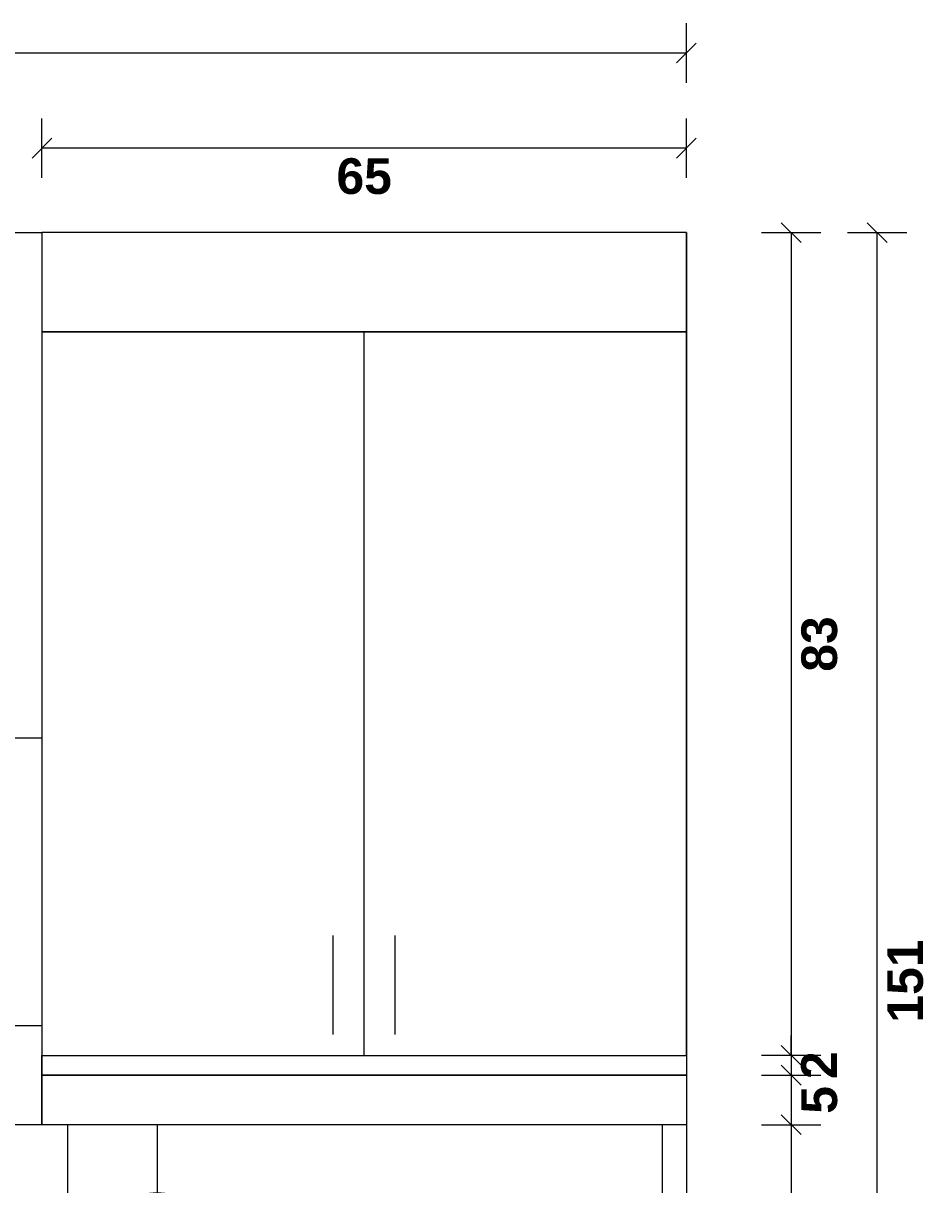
# Model space of a CAD drawing. Extents: x 1 to 126, y -14 to 17.
# Tile 45 of 132: x 44.165 to 45.078, y -3.974 to -2.803. Entities that reach past the tile are written whole.
import ezdxf
from ezdxf.enums import TextEntityAlignment as Align

# ---------------------------------------------------------------- set-up
doc = ezdxf.new("R2010")
doc.units = 0
doc.set_wipeout_variables(frame=1)
doc.header["$PDMODE"] = 3
doc.linetypes.add('HIDDEN2', pattern=[0.1875, 0.125, -0.0625])
for name, color, linetype in [('A-ALBA-0', 9, 'Continuous'), ('A-ALBA-1', 1, 'Continuous'), ('A-ANNO-SIMB @ 20', 2, 'Continuous'), ('A-ANOT-COTA-ACUM', 1, 'Continuous'), ('A-ANOT-COTA-PARC', 1, 'Continuous')]:
    doc.layers.add(name, color=color, linetype=linetype)
doc.layers.add('A-ALBA-4', color=2, linetype='Continuous', lineweight=25)
doc.styles.add('BIS-COTA', font='swissb.ttf')
doc.styles.add('BIS-COTA-ACUM', font='swissi.ttf', dxfattribs={"oblique": 20})
doc.styles.add('E5-100', font='micross.ttf')
doc.dimstyles.new('BIS-COTA-ACUM', dxfattribs={"dimscale": 0.9, "dimtxt": 0.0016, "dimasz": 0.001, "dimexe": 0.0035, "dimexo": 0, "dimgap": 0.0005, "dimtad": 1, "dimdec": 1, "dimlfac": 100, "dimrnd": 1, "dimzin": 9, "dimdsep": 46, "dimtxsty": 'BIS-COTA-ACUM', "dimblk1": 'MARK1', "dimblk2": 'MARK2', "dimsah": 1, "dimcen": 0, "dimclrd": 1, "dimclre": 256, "dimclrt": 256, "dimaunit": 1, "dimadec": 0, "dimazin": 0, "dimtfac": 1, "dimtdec": 1, "dimtix": 1, "dimtmove": 2, "dimatfit": 3, "dimldrblk": 'MARK1', "dimfxl": 1, "dimtolj": 1, "dimarcsym": 1})
doc.dimstyles.new('BIS-COTA-PARC', dxfattribs={"dimscale": 0, "dimtxt": 0.0018, "dimasz": 0.001, "dimexe": 0.0015, "dimexo": 0, "dimgap": 0.0005, "dimtad": 1, "dimdec": 0, "dimlfac": 100, "dimzin": 9, "dimdsep": 46, "dimtxsty": 'BIS-COTA', "dimblk": 'OBLIQUE', "dimcen": 2.5, "dimclrd": 256, "dimclre": 251, "dimclrt": 2, "dimadec": 1, "dimazin": 2, "dimtfac": 1, "dimtdec": 0, "dimtix": 1, "dimtmove": 2, "dimatfit": 3, "dimldrblk": 'DOT', "dimfxl": 0.0015, "dimfxlon": 1, "dimtolj": 1, "dimtzin": 0, "dimarcsym": 0})

# ---------------------------------------------------------------- blocks, each defined once
blk = doc.blocks.new('*U57')
blk.add_lwpolyline([(0, -0.007846), (-0.000312, -0.006596), (0.000313, -0.006596)], close=True)
blk.add_wipeout([(0, -0.001913), (0.000299, -0.00189), (0.000591, -0.00182), (0.000869, -0.001705), (0.001125, -0.001548), (0.001353, -0.001353), (0.001548, -0.001125), (0.001705, -0.000869), (0.00182, -0.000591), (0.00189, -0.000299), (0.001913, 0), (0.00189, 0.000299), (0.00182, 0.000591), (0.001705, 0.000869), (0.001548, 0.001125), (0.001353, 0.001353), (0.001125, 0.001548), (0.000869, 0.001705), (0.000591, 0.00182), (0.000299, 0.00189), (0, 0.001913), (-0.000299, 0.00189), (-0.000591, 0.00182), (-0.000869, 0.001705), (-0.001125, 0.001548), (-0.001353, 0.001353), (-0.001548, 0.001125), (-0.001705, 0.000869), (-0.00182, 0.000591), (-0.00189, 0.000299), (-0.001913, 0), (-0.00189, -0.000299), (-0.00182, -0.000591), (-0.001705, -0.000869), (-0.001548, -0.001125), (-0.001353, -0.001353), (-0.001125, -0.001548), (-0.000869, -0.001705), (-0.000591, -0.00182), (-0.000299, -0.00189)])
at = {"linetype": 'Continuous'}
blk.add_line((0, -0.007846), (0, -0.001913), dxfattribs=at)
blk.add_circle((0, 0), 0.001913)
at = {"color": 1, "linetype": 'Continuous', "style": 'E5-100'}
blk.add_attdef('LETRA', text='', height=0.00175, dxfattribs=at).set_placement((0, 0), align=Align.MIDDLE_CENTER)
blk = doc.blocks.new('*D536')
at = {"layer": 'A-ANOT-COTA-ACUM', "lineweight": -2, "transparency": 16777216}
for p, q in [((44.3839, -4.7137), (44.331, -4.6507)), ((44.331, -4.6507), (44.331, -4.759)), ((44.3839, -4.6737), (44.3839, -4.7137))]:
    blk.add_line(p, q, dxfattribs=at)
at = {"layer": 'Defpoints', "color": 0, "transparency": 16777216}
for p in [(44.8339, -3.0137), (44.3839, -4.6737), (44.331, -4.6907)]:
    blk.add_point(p, dxfattribs=at)
at = {"layer": 'A-ANOT-COTA-ACUM', "transparency": 16777216, "insert": (44.3575, -4.7299), "char_height": 0.032, "attachment_point": 5, "rotation": 90, "style": 'BIS-COTA-ACUM'}
blk.add_mtext('\\A1;45', dxfattribs=at)
blk = doc.blocks.new('MARK1')
at = {"color": 0}
for p, q in [((1, 0), (-1, 0)), ((0, 1.5), (0, -1.5))]:
    blk.add_line(p, q, dxfattribs=at)
blk.add_lwpolyline([(0.5, 0.5), (-0.5, -0.5)], dxfattribs=at)
blk = doc.blocks.new('MARK2')
at = {"color": 0}
for p, q in [((1, 0), (-1, 0)), ((0, 1.5), (0, -1.5))]:
    blk.add_line(p, q, dxfattribs=at)
blk.add_lwpolyline([(0.5, 0.5), (-0.5, -0.5)], dxfattribs=at)
blk = doc.blocks.new('*D537')
at = {"layer": 'A-ANOT-COTA-ACUM', "lineweight": -2, "transparency": 16777216}
for p, q in [((44.3654, -4.6137), (44.2369, -4.6137)), ((44.3439, -4.6137), (44.3039, -4.6137)), ((44.3039, -4.6137), (44.3654, -4.6137))]:
    blk.add_line(p, q, dxfattribs=at)
at = {"layer": 'Defpoints', "color": 0, "transparency": 16777216}
for p in [(44.8339, -3.0137), (44.3254, -4.6137), (44.3439, -4.6137)]:
    blk.add_point(p, dxfattribs=at)
at = {"layer": 'A-ANOT-COTA-ACUM', "transparency": 16777216, "insert": (44.2762, -4.6402), "char_height": 0.032, "attachment_point": 5, "style": 'BIS-COTA-ACUM'}
blk.add_mtext('\\A1;160', dxfattribs=at)
blk = doc.blocks.new('_Oblique')
at = {"color": 0, "lineweight": -2}
blk.add_line((-0.5, -0.5), (0.5, 0.5), dxfattribs=at)
blk = doc.blocks.new('*D538')
at = {"layer": 'A-ANOT-COTA-PARC', "color": 251, "lineweight": -2, "transparency": 16777216}
for p, q in [((42.8339, -2.8625), (42.8339, -2.8025)), ((44.8339, -2.8625), (44.8339, -2.8025))]:
    blk.add_line(p, q, dxfattribs=at)
at = {"layer": 'A-ANOT-COTA-PARC', "lineweight": -2, "transparency": 16777216}
blk.add_line((42.8339, -2.8325), (44.8339, -2.8325), dxfattribs=at)
at = {"layer": 'Defpoints', "color": 0, "transparency": 16777216}
for p in [(44.8339, -2.8325), (42.8339, -3.0137), (44.8339, -3.0138)]:
    blk.add_point(p, dxfattribs=at)
at = {"layer": 'A-ANOT-COTA-PARC', "lineweight": -2, "transparency": 16777216, "xscale": 0.02, "yscale": 0.02, "zscale": 0.02, "rotation": 180}
blk.add_blockref('_Oblique', (42.8339, -2.8325), dxfattribs=at)
at = {"layer": 'A-ANOT-COTA-PARC', "lineweight": -2, "transparency": 16777216, "xscale": 0.02, "yscale": 0.02, "zscale": 0.02}
blk.add_blockref('_Oblique', (44.8339, -2.8325), dxfattribs=at)
at = {"layer": 'A-ANOT-COTA-PARC', "color": 2, "transparency": 16777216, "insert": (43.8339, -2.861), "char_height": 0.036, "attachment_point": 5, "style": 'BIS-COTA'}
blk.add_mtext('\\A1;200', dxfattribs=at)
blk = doc.blocks.new('_Dot')
at = {"color": 0, "linetype": 'ByBlock', "lineweight": -2}
blk.add_line((-0.5, 0), (-1, 0), dxfattribs=at)
at = {"color": 0, "linetype": 'ByBlock', "const_width": 0.5}
blk.add_lwpolyline([(-0.25, 0, 1), (0.25, 0, 1)], format="xyb", close=True, dxfattribs=at)
blk = doc.blocks.new('*D539')
at = {"layer": 'A-ANOT-COTA-PARC', "color": 251, "lineweight": -2, "transparency": 16777216}
for p, q in [((44.9097, -3.0138), (44.9697, -3.0138)), ((44.9097, -3.8437), (44.9697, -3.8437))]:
    blk.add_line(p, q, dxfattribs=at)
at = {"layer": 'A-ANOT-COTA-PARC', "lineweight": -2, "transparency": 16777216}
blk.add_line((44.9397, -3.0138), (44.9397, -3.8437), dxfattribs=at)
at = {"layer": 'Defpoints', "color": 0, "transparency": 16777216}
for p in [(44.8338, -3.0138), (44.8339, -3.8437), (44.9397, -3.8437)]:
    blk.add_point(p, dxfattribs=at)
at = {"layer": 'A-ANOT-COTA-PARC', "lineweight": -2, "transparency": 16777216, "xscale": 0.02, "yscale": 0.02, "zscale": 0.02}
for p, rotation in [((44.9397, -3.0138), 90), ((44.9397, -3.8437), 270)]:
    blk.add_blockref('_Oblique', p, dxfattribs=dict(at, rotation=rotation))
at = {"layer": 'A-ANOT-COTA-PARC', "color": 2, "transparency": 16777216, "insert": (44.9682, -3.4288), "char_height": 0.036, "attachment_point": 5, "rotation": 90, "style": 'BIS-COTA'}
blk.add_mtext('\\A1;83', dxfattribs=at)
blk = doc.blocks.new('*D540')
at = {"layer": 'A-ANOT-COTA-PARC', "lineweight": -2, "transparency": 16777216}
for p, q in [((44.9397, -3.8437), (44.9397, -3.8237)), ((44.9397, -3.8437), (44.9397, -3.8637)), ((44.9397, -3.8637), (44.9397, -3.8837))]:
    blk.add_line(p, q, dxfattribs=at)
at = {"layer": 'A-ANOT-COTA-PARC', "color": 251, "lineweight": -2, "transparency": 16777216}
for p, q in [((44.9097, -3.8437), (44.9697, -3.8437)), ((44.9097, -3.8637), (44.9697, -3.8637))]:
    blk.add_line(p, q, dxfattribs=at)
at = {"layer": 'Defpoints', "color": 0, "transparency": 16777216}
for p in [(44.8339, -3.8437), (44.8339, -3.8637), (44.9397, -3.8637)]:
    blk.add_point(p, dxfattribs=at)
at = {"layer": 'A-ANOT-COTA-PARC', "lineweight": -2, "transparency": 16777216, "xscale": 0.02, "yscale": 0.02, "zscale": 0.02}
for p, rotation in [((44.9397, -3.8437), 270), ((44.9397, -3.8637), 90)]:
    blk.add_blockref('_Oblique', p, dxfattribs=dict(at, rotation=rotation))
at = {"layer": 'A-ANOT-COTA-PARC', "color": 2, "transparency": 16777216, "insert": (44.9677, -3.8537), "char_height": 0.036, "attachment_point": 5, "rotation": 90, "style": 'BIS-COTA'}
blk.add_mtext('\\A1;2', dxfattribs=at)
blk = doc.blocks.new('*D541')
at = {"layer": 'A-ANOT-COTA-PARC', "color": 251, "lineweight": -2, "transparency": 16777216}
for p, q in [((44.9097, -3.8637), (44.9697, -3.8637)), ((44.9097, -3.9137), (44.9697, -3.9137))]:
    blk.add_line(p, q, dxfattribs=at)
at = {"layer": 'A-ANOT-COTA-PARC', "lineweight": -2, "transparency": 16777216}
blk.add_line((44.9397, -3.8637), (44.9397, -3.9137), dxfattribs=at)
at = {"layer": 'Defpoints', "color": 0, "transparency": 16777216}
for p in [(44.8339, -3.8637), (44.8339, -3.9137), (44.9397, -3.9137)]:
    blk.add_point(p, dxfattribs=at)
at = {"layer": 'A-ANOT-COTA-PARC', "lineweight": -2, "transparency": 16777216, "xscale": 0.02, "yscale": 0.02, "zscale": 0.02}
for p, rotation in [((44.9397, -3.8637), 90), ((44.9397, -3.9137), 270)]:
    blk.add_blockref('_Oblique', p, dxfattribs=dict(at, rotation=rotation))
at = {"layer": 'A-ANOT-COTA-PARC', "color": 2, "transparency": 16777216, "insert": (44.9682, -3.8887), "char_height": 0.036, "attachment_point": 5, "rotation": 90, "style": 'BIS-COTA'}
blk.add_mtext('\\A1;5', dxfattribs=at)
blk = doc.blocks.new('*D542')
at = {"layer": 'A-ANOT-COTA-PARC', "color": 251, "lineweight": -2, "transparency": 16777216}
for p, q in [((44.9097, -3.9137), (44.9697, -3.9137)), ((44.9097, -4.5137), (44.9697, -4.5137))]:
    blk.add_line(p, q, dxfattribs=at)
at = {"layer": 'A-ANOT-COTA-PARC', "lineweight": -2, "transparency": 16777216}
blk.add_line((44.9397, -3.9137), (44.9397, -4.5137), dxfattribs=at)
at = {"layer": 'Defpoints', "color": 0, "transparency": 16777216}
for p in [(44.8339, -3.9137), (44.8339, -4.5137), (44.9397, -4.5137)]:
    blk.add_point(p, dxfattribs=at)
at = {"layer": 'A-ANOT-COTA-PARC', "lineweight": -2, "transparency": 16777216, "xscale": 0.02, "yscale": 0.02, "zscale": 0.02}
for p, rotation in [((44.9397, -3.9137), 90), ((44.9397, -4.5137), 270)]:
    blk.add_blockref('_Oblique', p, dxfattribs=dict(at, rotation=rotation))
at = {"layer": 'A-ANOT-COTA-PARC', "color": 2, "transparency": 16777216, "insert": (44.9683, -4.2137), "char_height": 0.036, "attachment_point": 5, "rotation": 90, "style": 'BIS-COTA'}
blk.add_mtext('\\A1;60', dxfattribs=at)
blk = doc.blocks.new('*D544')
at = {"layer": 'A-ANOT-COTA-PARC', "color": 251, "lineweight": -2, "transparency": 16777216}
for p, q in [((44.9963, -3.0138), (45.0563, -3.0138)), ((44.9963, -4.5237), (45.0563, -4.5237))]:
    blk.add_line(p, q, dxfattribs=at)
at = {"layer": 'A-ANOT-COTA-PARC', "lineweight": -2, "transparency": 16777216}
blk.add_line((45.0263, -4.5237), (45.0263, -3.0138), dxfattribs=at)
at = {"layer": 'Defpoints', "color": 0, "transparency": 16777216}
for p in [(44.8338, -3.0138), (45.0263, -3.0138), (44.8339, -4.5237)]:
    blk.add_point(p, dxfattribs=at)
at = {"layer": 'A-ANOT-COTA-PARC', "lineweight": -2, "transparency": 16777216, "xscale": 0.02, "yscale": 0.02, "zscale": 0.02}
for p, rotation in [((45.0263, -3.0138), 90), ((45.0263, -4.5237), 270)]:
    blk.add_blockref('_Oblique', p, dxfattribs=dict(at, rotation=rotation))
at = {"layer": 'A-ANOT-COTA-PARC', "color": 2, "transparency": 16777216, "insert": (45.0548, -3.7688), "char_height": 0.036, "attachment_point": 5, "rotation": 90, "style": 'BIS-COTA'}
blk.add_mtext('\\A1;151', dxfattribs=at)
blk = doc.blocks.new('*D545')
at = {"layer": 'A-ANOT-COTA-PARC', "color": 251, "lineweight": -2, "transparency": 16777216}
for p, q in [((44.1839, -2.9585), (44.1839, -2.8985)), ((44.8339, -2.9585), (44.8339, -2.8985))]:
    blk.add_line(p, q, dxfattribs=at)
at = {"layer": 'A-ANOT-COTA-PARC', "lineweight": -2, "transparency": 16777216}
blk.add_line((44.8339, -2.9285), (44.1839, -2.9285), dxfattribs=at)
at = {"layer": 'Defpoints', "color": 0, "transparency": 16777216}
for p in [(44.1839, -2.9285), (44.1839, -3.0138), (44.8339, -3.0138)]:
    blk.add_point(p, dxfattribs=at)
at = {"layer": 'A-ANOT-COTA-PARC', "lineweight": -2, "transparency": 16777216, "xscale": 0.02, "yscale": 0.02, "zscale": 0.02, "rotation": 180}
blk.add_blockref('_Oblique', (44.1839, -2.9285), dxfattribs=at)
at = {"layer": 'A-ANOT-COTA-PARC', "lineweight": -2, "transparency": 16777216, "xscale": 0.02, "yscale": 0.02, "zscale": 0.02}
blk.add_blockref('_Oblique', (44.8339, -2.9285), dxfattribs=at)
at = {"layer": 'A-ANOT-COTA-PARC', "color": 2, "transparency": 16777216, "insert": (44.5089, -2.957), "char_height": 0.036, "attachment_point": 5, "style": 'BIS-COTA'}
blk.add_mtext('\\A1;65', dxfattribs=at)
blk = doc.blocks.new('CCA-EQUI2-FA 2')
blk.add_wipeout([(2, 0), (0, 0), (0, 0.9), (0.6779, 0.9), (0.698, 0.8573), (1.202, 0.8573), (1.2221, 0.9), (1.8527, 0.9), (1.8527, 0.9), (1.8527, 0.9), (1.8527, 0.9), (1.8556, 0.9), (1.8585, 0.9), (1.8608, 0.9), (1.8637, 0.9), (1.8658, 0.9), (1.8675, 0.9), (1.8695, 0.9), (1.8717, 0.9), (1.8861, 0.9), (1.8968, 0.9), (1.9037, 0.9), (1.9105, 0.9), (1.917, 0.9), (1.9211, 0.9), (1.9276, 0.9), (1.9276, 0.9), (1.9491, 0.9), (1.9491, 0.9), (1.9871, 0.9), (1.9871, 0.9), (2, 0.9)])
for p, q in [((0.325, 0.83), (0.325, 0.1)), ((1.625, 0.83), (1.625, 0.1)), ((0.2938, 0.8089), (0.2938, 0.7089)), ((0.3562, 0.8089), (0.3562, 0.7089)), ((1.5938, 0.8089), (1.5938, 0.7089)), ((1.6562, 0.8089), (1.6562, 0.7089)), ((1.25, 0.8), (0.65, 0.8)), ((1.2188, 0.4571), (1.2188, 0.3571))]:
    blk.add_line(p, q)
for points in [[(0.65, 0.9), (0.65, 0.85), (0, 0.85), (0, 0.9)], [(0.65, 0.85), (0.65, 0.83), (0, 0.83), (0, 0.85)], [(2, 0.85), (2, 0.83), (1.25, 0.83), (1.25, 0.85)], [(0.65, 0.1), (0.65, 0.83), (0, 0.83), (0, 0.1)], [(1.25, 0.1), (1.25, 0.83), (2, 0.83), (2, 0.1)], [(1.25, 0), (0.65, 0), (0.65, 0.51), (1.25, 0.51)], [(0.65, 0), (0.65, 0.1), (0, 0.1), (0, 0)], [(1.25, 0), (1.25, 0.1), (2, 0.1), (2, 0)]]:
    blk.add_lwpolyline(points, close=True)
for points in [[(0.65, 0.05), (0.65, 0.9), (0.6779, 0.9), (0.698, 0.8573), (1.202, 0.8573), (1.2221, 0.9), (1.25, 0.9), (1.25, 0.05)], [(1.9871, 0.9), (2, 0.9), (2, 0.85), (1.25, 0.85), (1.25, 0.9), (1.8527, 0.9)]]:
    blk.add_lwpolyline(points)
at = {"linetype": 'HIDDEN2', "ltscale": 0.25}
blk.add_lwpolyline([(1.8745, 0.83), (1.8745, 0.59, -0.414214), (1.8545, 0.57), (1.3955, 0.57, -0.414214), (1.3755, 0.59), (1.3755, 0.83)], format="xyb", dxfattribs=at)
blk.add_circle((0.95, 0.7462), 0.035)

msp = doc.modelspace()

# ---------------------------------------------------------------- hatches: boundary and pattern name
at = {"layer": 'A-ALBA-0'}
h = msp.add_hatch(dxfattribs=at)
h.set_pattern_fill('_USER', color=256, scale=0.3, angle=360, pattern_type=0)
h.set_pattern_definition([(360, (62.20952, -36.4874), (4e-16, 0.3), [])])
h.paths.add_polyline_path([(44.8339, -3.9137), (42.8339, -3.9137), (42.8339, -4.5137), (44.8339, -4.5137)])
h.paths.add_polyline_path([(44.8339, -3.0138), (44.1839, -3.0138), (44.1839, -3.8437), (44.8339, -3.8437)])
edge = h.paths.add_edge_path()
edge.add_line((42.9539, -3.8437), (42.9539, -3.6037))
edge.add_arc((42.9739, -3.6037), 0.02, 90, 180, ccw=False)
edge.add_line((42.9739, -3.5837), (43.4329, -3.5837))
edge.add_arc((43.4329, -3.6037), 0.02, 360, 450, ccw=False)
edge.add_line((43.4529, -3.6037), (43.4529, -3.8437))
edge.add_line((43.4529, -3.8437), (43.5839, -3.8437))
edge.add_line((43.5839, -3.8437), (43.5839, -3.0137))
edge.add_line((43.5839, -3.0137), (42.8339, -3.0137))
edge.add_line((42.8339, -3.0137), (42.8339, -3.8437))
edge.add_line((42.8339, -3.8437), (42.9539, -3.8437))
h = msp.add_hatch(dxfattribs=at)
h.set_pattern_fill('_USER', color=256, scale=0.6, angle=450, pattern_type=0)
h.set_pattern_definition([(90, (62.2095, -36.4874), (-0.6, 9e-16), [])])
h.paths.add_polyline_path([(44.8339, -3.9137), (42.8339, -3.9137), (42.8339, -4.5137), (44.8339, -4.5137)])
h.paths.add_polyline_path([(44.8339, -3.0138), (44.1839, -3.0138), (44.1839, -3.8437), (44.8339, -3.8437)])
edge = h.paths.add_edge_path()
edge.add_line((42.9539, -3.8437), (42.9539, -3.6037))
edge.add_arc((42.9739, -3.6037), 0.02, 90, 180, ccw=False)
edge.add_line((42.9739, -3.5837), (43.4329, -3.5837))
edge.add_arc((43.4329, -3.6037), 0.02, 360, 450, ccw=False)
edge.add_line((43.4529, -3.6037), (43.4529, -3.8437))
edge.add_line((43.4529, -3.8437), (43.5839, -3.8437))
edge.add_line((43.5839, -3.8437), (43.5839, -3.0137))
edge.add_line((43.5839, -3.0137), (42.8339, -3.0137))
edge.add_line((42.8339, -3.0137), (42.8339, -3.8437))
edge.add_line((42.8339, -3.8437), (42.9539, -3.8437))

# ---------------------------------------------------------------- linework, layer by layer
at = {"layer": 'A-ALBA-4'}
for points in [[(44.8489, -6.0546), (42.8189, -6.0546), (42.8189, -4.5237), (42.8339, -4.5237), (42.8339, -3.0137), (44.8339, -3.0137), (44.8339, -4.5237), (44.8489, -4.5237)], [(44.8339, -3.0138), (44.1839, -3.0138), (44.1839, -3.8437), (44.8339, -3.8437)]]:
    msp.add_lwpolyline(points, close=True, dxfattribs=at)

# ---------------------------------------------------------------- dimensions: what is measured, and where the dimension line sits
at = {"layer": 'A-ANOT-COTA-PARC'}
for base, p1, p2, picture, middle in [((44.8339, -2.8325), (42.8339, -3.0137), (44.8339, -3.0138), '*D538', (43.8339, -2.861)), ((44.1839, -2.9285), (44.8339, -3.0138), (44.1839, -3.0138), '*D545', (44.5089, -2.957))]:
    dim = msp.add_linear_dim(base=base, p1=p1, p2=p2, dimstyle='BIS-COTA-PARC', override={"dimscale": 0, "dimtix": 1, "dimtofl": 1, "dimtmove": 2, "dimatfit": 3}, dxfattribs=at)
    dim.commit()
    dim.dimension.update_dxf_attribs({"geometry": picture, "text_midpoint": middle})
for base, p1, p2, picture, middle in [((44.9397, -3.8437), (44.8338, -3.0138), (44.8339, -3.8437), '*D539', (44.9682, -3.4288)), ((45.0263, -3.0138), (44.8339, -4.5237), (44.8338, -3.0138), '*D544', (45.0548, -3.7688)), ((44.9397, -3.8637), (44.8339, -3.8437), (44.8339, -3.8637), '*D540', (44.9677, -3.8537)), ((44.9397, -3.9137), (44.8339, -3.8637), (44.8339, -3.9137), '*D541', (44.9682, -3.8887)), ((44.9397, -4.5137), (44.8339, -3.9137), (44.8339, -4.5137), '*D542', (44.9683, -4.2137))]:
    dim = msp.add_linear_dim(base=base, p1=p1, p2=p2, angle=270, dimstyle='BIS-COTA-PARC', override={"dimscale": 0, "dimtix": 1, "dimtofl": 1, "dimtmove": 2, "dimatfit": 3}, dxfattribs=at)
    dim.commit()
    dim.dimension.update_dxf_attribs({"geometry": picture, "text_midpoint": middle})

# ---------------------------------------------------------------- next in the draw order: block references
at = {"layer": 'A-ANNO-SIMB @ 20', "linetype": 'Continuous'}
ref = msp.add_blockref('*U57', (44.3001, -4.0207), dxfattribs=dict(at, xscale=-20, yscale=20, zscale=20, rotation=180))
ref.add_attrib('LETRA', 'Fa', dxfattribs={"layer": '0', "color": 1, "linetype": 'Continuous', "height": 0.035, "style": 'E5-100'}).set_placement((44.3001, -4.0207), align=Align.MIDDLE_CENTER)

# ---------------------------------------------------------------- next in the draw order: linework, layer by layer
at = {"layer": 'A-ALBA-1'}
msp.add_lwpolyline([(44.1839, -3.9123), (44.1839, -3.8623), (44.8339, -3.8623), (44.8339, -3.9123)], close=True, dxfattribs=at)

# ---------------------------------------------------------------- next in the draw order: dimensions: what is measured, and where the dimension line sits
at = {"layer": 'A-ANOT-COTA-ACUM'}
for feature_location, offset, dtype, picture, middle in [((44.3439, -4.6137), (-0.0185, 0), 0, '*D537', (44.2762, -4.6402)), ((44.3839, -4.6737), (-0.0529, -0.0169), 1, '*D536', (44.3575, -4.7299))]:
    dim = msp.add_ordinate_dim(feature_location=feature_location, offset=offset, dtype=dtype, origin=(44.8339, -3.0137), dimstyle='BIS-COTA-ACUM', override={"dimscale": 0, "dimtix": 1, "dimtofl": 1, "dimtmove": 2, "dimatfit": 3}, dxfattribs=at)
    dim.commit()
    dim.dimension.update_dxf_attribs({"geometry": picture, "text_midpoint": middle})

# ---------------------------------------------------------------- next in the draw order: block references
at = {"layer": 'A-ALBA-1', "rotation": 179.9999999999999}
msp.add_blockref('CCA-EQUI2-FA 2', (44.8339, -3.0138), dxfattribs=at)

doc.saveas('drawing.dxf')
